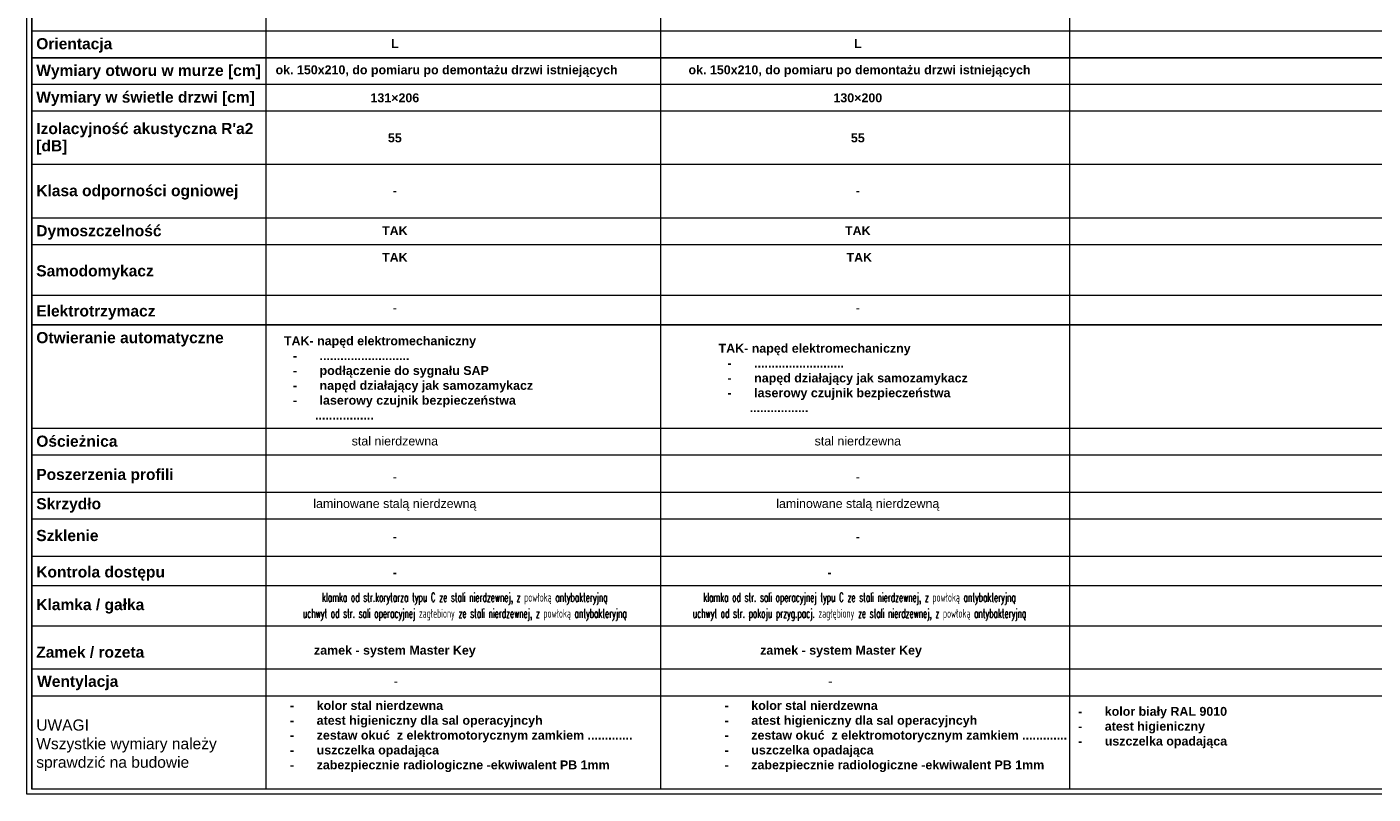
# Model space of a CAD drawing. Header units: millimetres. Extents: x 6612728327 to 6612744462, y 5733542327 to 5733552841.
# Tile 72 of 124: x 6612732814 to 6612734326, y 5733551100 to 5733551961. Entities that reach past the tile are written whole.
import ezdxf

# ---------------------------------------------------------------- set-up
doc = ezdxf.new("R2010")
doc.units = ezdxf.units.MM
doc.header["$MEASUREMENT"] = 0
doc.layers.add('A-OPIS', color=5, linetype='Continuous')
doc.layers.add('A-TABELKI', color=7, linetype='Continuous', lineweight=0)
doc.styles.add('GENERATED_STYLE_1', font='arial.ttf')
doc.styles.add('GENERATED_STYLE_4', font='RomanS.shx')
doc.styles.add('GENERATED_STYLE_5', font='arialbd_0.ttf')
doc.styles.add('wymiarowanie 0-61', font='simplex.shx', dxfattribs={"width": 0.6})

msp = doc.modelspace()

# ---------------------------------------------------------------- linework, layer by layer
at = {"layer": 'A-OPIS', "color": 7, "linetype": 'Continuous', "lineweight": 13, "ltscale": 0.1}
for p, q in [((6612732819.551676, 5733551926.379356), (6612733079.551754, 5733551926.379356)), ((6612732819.551714, 5733551926.379356), (6612733082.596336, 5733551926.379356)), ((6612733082.596336, 5733551926.379341), (6612733525.933215, 5733551926.379341)), ((6612733525.933215, 5733551926.379355), (6612733985.373892, 5733551926.379355)), ((6612733525.933215, 5733551926.379339), (6612733985.373892, 5733551926.379339)), ((6612733985.373892, 5733551926.379327), (6612734344.102597, 5733551926.379327)), ((6612732819.551676, 5733551626.379334), (6612733079.551754, 5733551626.379334)), ((6612732819.551714, 5733551626.379334), (6612733082.596336, 5733551626.379334)), ((6612733082.596336, 5733551626.379319), (6612733525.933215, 5733551626.379319)), ((6612733525.933215, 5733551626.379334), (6612733712.183221, 5733551626.379334)), ((6612733525.933215, 5733551626.379334), (6612733985.373892, 5733551626.379334)), ((6612733525.933215, 5733551626.379333), (6612733985.373892, 5733551626.379333)), ((6612733525.933215, 5733551626.379333), (6612733712.183221, 5733551626.379333)), ((6612733525.933215, 5733551626.379317), (6612733712.183221, 5733551626.379317)), ((6612733525.933215, 5733551626.379317), (6612733985.373892, 5733551626.379317)), ((6612733985.373892, 5733551626.379305), (6612734171.623898, 5733551626.379305)), ((6612733985.373892, 5733551626.379305), (6612734344.102597, 5733551626.379305))]:
    msp.add_line(p, q, dxfattribs=at)
at = {"layer": 'A-TABELKI'}
for p, q in [((6612732819.551714, 5733552642.639718), (6612732819.551714, 5733551105.243021)), ((6612733082.596336, 5733552612.639627), (6612733082.596336, 5733551105.243017)), ((6612733082.596336, 5733552612.639622), (6612733082.596336, 5733551105.243012)), ((6612733525.933215, 5733552612.63962), (6612733525.933215, 5733551105.243011)), ((6612733985.373905, 5733552612.639624), (6612733985.373892, 5733551105.243022))]:
    msp.add_line(p, q, dxfattribs=at)
at = {"layer": 'A-TABELKI', "color": 7, "linetype": 'Continuous', "lineweight": 13, "ltscale": 0.1}
for p, q in [((6612735659.325711, 5733551956.379303), (6612732819.551714, 5733551956.379333)), ((6612735659.325711, 5733551926.37932), (6612732819.551714, 5733551926.37935)), ((6612735659.325711, 5733551896.379239), (6612732819.551714, 5733551896.379269)), ((6612735659.325711, 5733551866.379256), (6612732819.551714, 5733551866.379286)), ((6612735659.325711, 5733551806.379786), (6612732819.551714, 5733551806.379815)), ((6612735659.325711, 5733551746.380314), (6612732819.551714, 5733551746.380343)), ((6612735659.325711, 5733551716.380331), (6612732819.551714, 5733551716.380361)), ((6612735659.325711, 5733551659.598167), (6612732819.551714, 5733551659.598197)), ((6612735659.325711, 5733551626.379298), (6612732819.551714, 5733551626.379328)), ((6612735659.325708, 5733551510.210695), (6612732819.551714, 5733551510.210725)), ((6612735659.325708, 5733551480.210712), (6612732819.551714, 5733551480.210742)), ((6612735659.325708, 5733551438.32676), (6612732819.551714, 5733551438.32679)), ((6612735659.325708, 5733551408.327024), (6612732819.551714, 5733551408.327054)), ((6612735659.325708, 5733551366.281659), (6612732819.551714, 5733551366.281689)), ((6612735659.325708, 5733551333.325489), (6612732819.551714, 5733551333.325519)), ((6612735659.325708, 5733551288.326009), (6612732819.551714, 5733551288.326038)), ((6612735659.325711, 5733551239.817091), (6612732819.551714, 5733551239.817121)), ((6612735659.325713, 5733551209.817358), (6612732819.551714, 5733551209.817385))]:
    msp.add_line(p, q, dxfattribs=at)
at = {"layer": 'A-TABELKI', "color": 7, "linetype": 'Continuous', "lineweight": 13, "ltscale": 0.1, "flags": 128}
for points in [[(6612735664.825711, 5733551099.743024), (6612732814.051714, 5733551099.743021), (6612732814.051714, 5733552648.139718), (6612735664.825711, 5733552648.139718)], [(6612735659.325711, 5733551105.243024), (6612732819.551714, 5733551105.243021), (6612732819.551714, 5733552642.639718), (6612735659.325711, 5733552642.639718)]]:
    msp.add_lwpolyline(points, close=True, dxfattribs=at)

# ---------------------------------------------------------------- texts
at = {"layer": 'A-OPIS', "color": 7, "linetype": 'Continuous', "lineweight": 13}
for s, insert, char_height, attachment_point, style in [('\\A1;{\\pql;\\fArial|b1|i0|c238|p0;\\W1.000000;Orientacja}', (6612732824.551714, 5733551940.289778), 12.5, 4, 'GENERATED_STYLE_4'), ('\\A1;L', (6612733227.369311, 5733551942.278829), 10, 5, 'GENERATED_STYLE_5'), ('\\A1;L', (6612733747.4398, 5733551942.278831), 10, 5, 'GENERATED_STYLE_5'), ('\\A1;{\\pql;\\fArial|b1|i0|c238|p0;\\W1.000000;Wymiary otworu w murze [cm]}', (6612732824.551714, 5733551910.289778), 12.5, 4, 'GENERATED_STYLE_4'), ('\\A1;\\pxqc; ok. 150x210, do pomiaru po demontażu drzwi istniejących', (6612733283.532459, 5733551911.307847), 10, 5, 'GENERATED_STYLE_5'), ('\\A1;\\pxqc; ok. 150x210, do pomiaru po demontażu drzwi istniejących', (6612733747.4398, 5733551911.307847), 10, 5, 'GENERATED_STYLE_5'), ('\\A1;{\\pql;\\fArial|b1|i0|c238|p0;\\W1.000000;Wymiary w świetle drzwi [cm]}', (6612732824.551714, 5733551880.289778), 12.5, 4, 'GENERATED_STYLE_4'), ('\\A1;\\pxqc;131×206', (6612733227.369311, 5733551881.307847), 10, 5, 'GENERATED_STYLE_5'), ('\\A1;\\pxqc;130×200', (6612733747.4398, 5733551881.307849), 10, 5, 'GENERATED_STYLE_5'), ('\\A1;55', (6612733227.369311, 5733551836.308097), 10, 5, 'GENERATED_STYLE_5'), ('\\A1;55', (6612733747.4398, 5733551836.308099), 10, 5, 'GENERATED_STYLE_5'), ('\\A1;{\\pql;\\fArial|b1|i0|c238|p0;\\W1.000000;Klasa odporności ogniowej}', (6612732824.551714, 5733551775.290527), 12.5, 4, 'GENERATED_STYLE_4'), ('\\A1;\\pxqc;-', (6612733227.36932, 5733551777.195873), 10, 5, 'GENERATED_STYLE_5'), ('\\A1;\\pxqc;-', (6612733747.439809, 5733551777.195862), 10, 5, 'GENERATED_STYLE_5'), ('\\A1;{\\pql;\\fArial|b1|i0|c238|p0;\\W1.000000;Dymoszczelność}', (6612732824.551714, 5733551730.290778), 12.5, 4, 'GENERATED_STYLE_4'), ('\\A1;\\pxqc;TAK', (6612733227.369311, 5733551732.279845), 10, 5, 'GENERATED_STYLE_5'), ('\\A1;\\pxqc;TAK', (6612733747.4398, 5733551732.279834), 10, 5, 'GENERATED_STYLE_5'), ('\\A1;\\pxqc;TAK', (6612733749.079009, 5733551702.279825), 10, 5, 'GENERATED_STYLE_5'), ('\\A1;{\\pql;\\fArial|b1|i0|c238|p0;\\W1.000000;Samodomykacz}', (6612732824.551714, 5733551685.290277), 12.5, 4, 'GENERATED_STYLE_4'), ('\\A1;{\\pql;\\fArial|b1|i0|c238|p0;\\W1.000000;Elektrotrzymacz}', (6612732824.551714, 5733551640.289778), 12.5, 4, 'GENERATED_STYLE_4'), ('\\A1;{\\pqc;\\fArial|b0|i0|c238|p0;\\W1.000000;-}', (6612733227.369311, 5733551645.497683), 10, 5, 'GENERATED_STYLE_5'), ('\\A1;{\\pqc;\\fArial|b0|i0|c238|p0;\\W1.000000;-}', (6612733747.4398, 5733551645.497684), 10, 5, 'GENERATED_STYLE_5'), ('\\A1;{\\pql;\\fArial|b1|i0|c238|p0;\\W1.000000;Otwieranie automatyczne}', (6612732824.551714, 5733551610.289778), 12.5, 4, 'GENERATED_STYLE_4'), ('\\A1;{\\pql;\\fArial|b1|i0|c238|p0;\\W1.000000;Ościeżnica}', (6612732824.551711, 5733551495.820375), 12.5, 4, 'GENERATED_STYLE_4'), ('\\A1;\\pxqc;{\\fArial|b0|i0|c238|p34;stal nierdzewna}', (6612733227.369308, 5733551496.029851), 10, 5, 'GENERATED_STYLE_5'), ('\\A1;\\pxqc;{\\fArial|b0|i0|c238|p34;stal nierdzewna}', (6612733747.439801, 5733551496.029851), 10, 5, 'GENERATED_STYLE_5'), ('\\A1;\\pxql;Poszerzenia profili ', (6612732824.551711, 5733551456.696581), 12.5, 4, 'GENERATED_STYLE_5'), ('\\A1;{\\pqc;\\fArial|b0|i0|c238|p0;\\W1.000000;-}', (6612733227.369308, 5733551455.99848), 10, 5, 'GENERATED_STYLE_5'), ('\\A1;{\\pqc;\\fArial|b0|i0|c238|p0;\\W1.000000;-}', (6612733747.439801, 5733551455.99848), 10, 5, 'GENERATED_STYLE_5'), ('\\A1;{\\pql;\\fArial|b1|i0|c238|p0;\\W1.000000;Skrzydło}', (6612732824.551711, 5733551423.782763), 12.5, 4, 'GENERATED_STYLE_4'), ('\\A1;\\pxqc;{\\fArial|b0|i0|c238|p34;laminowane stalą nierdzewną}', (6612733227.369308, 5733551424.409091), 10, 5, 'GENERATED_STYLE_5'), ('\\A1;\\pxqc;{\\fArial|b0|i0|c238|p34;laminowane stalą nierdzewną}', (6612733747.439801, 5733551424.409091), 10, 5, 'GENERATED_STYLE_5'), ('\\A1;{\\pql;\\fArial|b1|i0|c238|p0;\\W1.000000;Szklenie}', (6612732824.551711, 5733551389.929962), 12.5, 4, 'GENERATED_STYLE_4'), ('\\A1;\\pxqc;-', (6612733227.369308, 5733551388.861257), 10, 5, 'GENERATED_STYLE_5'), ('\\A1;\\pxqc;-', (6612733747.439801, 5733551388.861257), 10, 5, 'GENERATED_STYLE_5'), ('\\A1;{\\pql;\\fArial|b1|i0|c238|p0;\\W1.000000;Kontrola dostępu}', (6612732824.551711, 5733551347.27368), 12.5, 4, 'GENERATED_STYLE_4'), ('\\A1;\\pxqc;-', (6612733227.369308, 5733551348.494467), 10, 5, 'GENERATED_STYLE_5'), ('\\A1;\\pxqc;-', (6612733715.600835, 5733551348.494467), 10, 5, 'GENERATED_STYLE_5'), ('\\A1;\\pxqc;klamka od str.korytarza typu C ze stali nierdzewnej, z powłoką antybakteryjną', (6612733305.906481, 5733551318.9891), 10, 5, 'wymiarowanie 0-61'), ('\\A1;\\pxqc;klamka od str. sali operacyjnej typu C ze stali nierdzewnej, z powłoką antybakteryjną', (6612733749.325885, 5733551318.9891), 10, 5, 'wymiarowanie 0-61'), ('\\A1;{\\pql;\\fArial|b1|i0|c238|p0;\\W1.000000;Klamka / gałka}', (6612732824.551711, 5733551310.54695), 12.5, 4, 'GENERATED_STYLE_4'), ('\\A1;\\pxqc;uchwyt od str. sali operacyjnej zagłebiony ze stali nierdzewnej, z powłoką antybakteryjną', (6612733305.906481, 5733551300.985812), 10, 5, 'wymiarowanie 0-61'), ('\\A1;\\pxqc;uchwyt od str. pokoju przyg.pacj. zagłębiony ze stali nierdzewnej, z powłoką antybakteryjną', (6612733749.325885, 5733551300.985812), 10, 5, 'wymiarowanie 0-61'), ('\\A1;{\\pql;\\fArial|b1|i0|c238|p0;\\W1.000000;Zamek / rozeta}', (6612732824.551711, 5733551258.935972), 12.5, 4, 'GENERATED_STYLE_4'), ('\\A1;\\pxqc;zamek - system Master Key', (6612733227.369308, 5733551259.739936), 10, 5, 'GENERATED_STYLE_5'), ('\\A1;\\pxqc;zamek - system Master Key', (6612733728.589807, 5733551259.739936), 10, 5, 'GENERATED_STYLE_5'), ('\\A1;{\\pql;\\fArial|b1|i0|c238|p0;\\W1.000000;Wentylacja}', (6612732825.509869, 5733551224.464151), 12.5, 4, 'GENERATED_STYLE_4'), ('\\A1;{\\pqc;\\fArial|b0|i0|c238|p0;\\W1.000000;-}', (6612733228.327466, 5733551226.453203), 10, 5, 'GENERATED_STYLE_5'), ('\\A1;{\\pqc;\\fArial|b0|i0|c238|p0;\\W1.000000;-}', (6612733716.558992, 5733551226.453203), 10, 5, 'GENERATED_STYLE_5'), ('\\A1;\\pxql;UWAGI\\PWszystkie wymiary należy \\Psprawdzić na budowie ', (6612732824.551714, 5733551154.480947), 12.5, 4, 'GENERATED_STYLE_1')]:
    msp.add_mtext(s, dxfattribs=dict(at, insert=insert, char_height=char_height, attachment_point=attachment_point, style=style))
at = {"layer": 'A-OPIS', "color": 7, "linetype": 'Continuous', "lineweight": 13, "insert": (6612732824.551714, 5733551835.365359), "char_height": 12.5, "width": 250, "attachment_point": 4, "line_spacing_factor": 0.927587, "style": 'GENERATED_STYLE_4'}
msp.add_mtext("\\A1;{\\pql;\\fArial|b1|i0|c238|p0;\\W1.000000;Izolacyjność akustyczna R'a2 [dB]}", dxfattribs=at)
at = {"layer": 'A-OPIS', "color": 7, "linetype": 'Continuous', "lineweight": 13, "char_height": 10, "attachment_point": 5, "style": 'GENERATED_STYLE_5'}
for s, insert, width in [('\\A1;\\pxqc;TAK', (6612733227.369311, 5733551702.279837), 25.10493856), ('\\A1;\\pxql;TAK- napęd elektromechaniczny\\P\\pi-3,l4,t4;-^I..........................\\P{\\C240;-^Ipodłączenie do sygnału SAP\\P}-^Inapęd działający jak samozamykacz\\P-^Ilaserowy czujnik bezpieczeństwa\\P\\pi0,l0,tz;         .................', (6612733261.094358, 5733551566.885817), 316.60035139), ('\\A1;\\pxql;TAK- napęd elektromechaniczny\\P\\pi-3,l4,t4;-^I..........................\\P-^Inapęd działający jak samozamykacz\\P-^Ilaserowy czujnik bezpieczeństwa\\P\\pi0,l0,tz;         .................', (6612733749.325885, 5733551566.885817), 316.60035139), ('\\A1;\\pxi-3,l4,ql,t4;-^Ikolor stal nierdzewna\\P-^Iatest higieniczny dla sal operacyjncyh\\P-^Izestaw okuć  z elektromotorycznym zamkiem .............\\P-^Iuszczelka opadająca\\P-^Izabezpiecznie radiologiczne -ekwiwalent PB 1mm\\P       ', (6612733307.423223, 5733551155.997831), 415.75103184), ('\\A1;\\pxi-3,l4,ql,t4;-^Ikolor stal nierdzewna\\P-^Iatest higieniczny dla sal operacyjncyh\\P-^Izestaw okuć  z elektromotorycznym zamkiem .............\\P-^Iuszczelka opadająca\\P-^Izabezpiecznie radiologiczne -ekwiwalent PB 1mm\\P       ', (6612733795.654749, 5733551155.997831), 415.75103184), ('\\A1;\\pxi-3,l4,ql,t4;-^Ikolor biały RAL 9010 \\P-^Iatest higieniczny\\P-^Iuszczelka opadająca', (6612734116.306648, 5733551174.40791), 262.88202503)]:
    msp.add_mtext(s, dxfattribs=dict(at, insert=insert, width=width))

doc.saveas('drawing.dxf')
